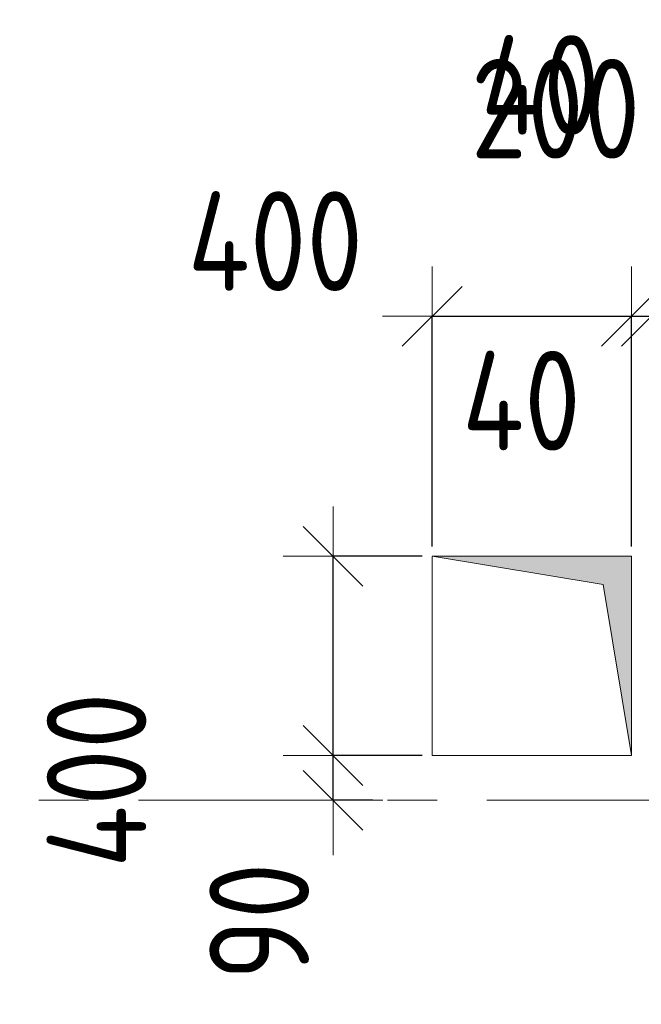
# Model space of a CAD drawing. Header units: metres. Extents: x -38 to 89, y -15 to 21.
# Tile 19 of 129: x 16.03 to 17.28, y 8.59 to 10.57. Entities that reach past the tile are written whole.
import ezdxf

# ---------------------------------------------------------------- set-up
doc = ezdxf.new("R2010")
doc.units = ezdxf.units.M
doc.header["$PDMODE"] = 65
doc.linetypes.add('______11', pattern=[0.5, 0.4, -0.05, 0, -0.05])
doc.linetypes.add('______5', pattern=[1.1, 0.8, -0.1, 0.1, -0.1])
for name, color, linetype, lineweight in [('XR$2$Осевая линия (1)', 7, '______5', 13), ('XR$3$Перекрытие (1)', 7, 'Continuous', 35), ('XR$4$Размерная линия (1)', 7, 'Continuous', 13), ('XR$5$Размерная линия (1)', 7, 'Continuous', 13)]:
    doc.layers.add(name, color=color, linetype=linetype, lineweight=lineweight)
doc.layers.add('XR$3$Макрос проема_ отверстия', color=7, linetype='Continuous', lineweight=13, true_color=0x2d2d2d)
doc.styles.add('ISOCPEUR', font='txt')
doc.dimstyles.new('DIMSTYLE_6', dxfattribs={"dimtxt": 0.2, "dimasz": 0.2, "dimexe": 0, "dimexo": 0, "dimgap": 0.1, "dimtad": 2, "dimdec": 0, "dimlfac": 1000, "dimrnd": 5, "dimzin": 12, "dimdsep": 46, "dimtxsty": 'ISOCPEUR', "dimblk1": 'ALL_ML_STRICH', "dimblk2": 'ALL_ML_STRICH', "dimsah": 1, "dimcen": 0, "dimclrd": 7, "dimclre": 256, "dimclrt": 7, "dimadec": 0, "dimazin": 0, "dimtfac": 1, "dimtdec": 0, "dimtix": 1, "dimtmove": 2, "dimatfit": 3, "dimfxl": 0, "dimtvp": 1.2, "dimtzin": 0, "dimlwd": 0, "dimlwe": -3, "dimarcsym": 0})
doc.dimstyles.new('DIMSTYLE_7', dxfattribs={"dimtxt": 0.2, "dimasz": 0.2, "dimexe": 0, "dimexo": 0, "dimgap": 0.1, "dimtad": 0, "dimdec": 0, "dimlfac": 1000, "dimrnd": 5, "dimzin": 12, "dimdsep": 46, "dimtxsty": 'ISOCPEUR', "dimblk1": 'ALL_ML_STRICH', "dimblk2": 'ALL_ML_STRICH', "dimsah": 1, "dimcen": 0, "dimclrd": 7, "dimclre": 256, "dimclrt": 7, "dimadec": 0, "dimazin": 0, "dimtfac": 1, "dimtdec": 0, "dimtix": 1, "dimtmove": 2, "dimatfit": 3, "dimfxl": 0, "dimtvp": 1.2, "dimtzin": 0, "dimlwd": 0, "dimlwe": -3, "dimarcsym": 0})

# ---------------------------------------------------------------- blocks, each defined once
blk = doc.blocks.new('Отображение проема', base_point=(-1.1579, -49.3094))
at = {"layer": 'XR$3$Макрос проема_ отверстия', "true_color": 0x000000, "transparency": 33554687}
blk.add_hatch(color=18, dxfattribs=at).paths.add_polyline_path([(-1.1579, -50.1094), (-1.0448, -49.4225), (-0.3579, -49.3094), (-1.1579, -49.3094)])
at = {"layer": 'XR$3$Макрос проема_ отверстия', "transparency": 33554687}
for p, q in [((-1.1579, -50.1094), (-1.1579, -49.3094)), ((-1.1579, -49.3094), (-0.3579, -49.3094)), ((-1.0448, -49.4225), (-0.3579, -49.3094)), ((-1.1579, -50.1094), (-1.0448, -49.4225))]:
    blk.add_line(p, q, dxfattribs=at)
blk = doc.blocks.new('ALL_ML_STRICH')
at = {"color": 0, "linetype": 'ByBlock', "lineweight": -2}
for p, q in [((0, -0.5), (0, 0.5)), ((-0.3, -0.3), (0.3, 0.3)), ((-1, 0), (0.5, 0))]:
    blk.add_line(p, q, dxfattribs=at)
blk = doc.blocks.new('*D82')
at = {"layer": 'DEFPOINTS', "color": 7, "linetype": 'Continuous', "lineweight": 13, "transparency": 33554687}
for p in [(16.86, 9.0899), (16.661, 9), (16.7609, 9)]:
    blk.add_point(p, dxfattribs=at)
at = {"layer": 'XR$4$Размерная линия (1)', "color": 9, "linetype": 'Continuous', "lineweight": -2, "true_color": 0xc7c7c7, "transparency": 33554687}
for p, q in [((16.84, 9.0899), (16.661, 9.0899)), ((16.7409, 9), (16.661, 9))]:
    blk.add_line(p, q, dxfattribs=at)
at = {"layer": 'XR$4$Размерная линия (1)', "color": 7, "linetype": 'Continuous', "lineweight": -2, "transparency": 33554687}
blk.add_line((16.661, 9), (16.661, 9.0899), dxfattribs=at)
at = {"layer": 'XR$4$Размерная линия (1)', "color": 7, "linetype": 'Continuous', "lineweight": 13, "transparency": 33554687, "xscale": 0.2, "yscale": 0.2, "zscale": 0.2}
for p, rotation in [((16.661, 9), 270), ((16.661, 9.0899), 90)]:
    blk.add_blockref('ALL_ML_STRICH', p, dxfattribs=dict(at, rotation=rotation))
at = {"layer": 'XR$4$Размерная линия (1)', "color": 7, "linetype": 'Continuous', "lineweight": 13, "transparency": 33554687, "insert": (16.5125, 8.7567), "char_height": 0.2, "width": 0.333333, "attachment_point": 5, "rotation": 90, "style": 'ISOCPEUR'}
blk.add_mtext('\\W0.83;\\A1;{90}', dxfattribs=at)
blk = doc.blocks.new('*D83')
at = {"layer": 'DEFPOINTS', "color": 7, "linetype": 'Continuous', "lineweight": 13, "transparency": 33554687}
for p in [(16.86, 9.49), (16.661, 9.0899), (16.86, 9.0899)]:
    blk.add_point(p, dxfattribs=at)
at = {"layer": 'XR$4$Размерная линия (1)', "color": 9, "linetype": 'Continuous', "lineweight": -2, "true_color": 0xc7c7c7, "transparency": 33554687}
for p, q in [((16.84, 9.49), (16.661, 9.49)), ((16.84, 9.0899), (16.661, 9.0899))]:
    blk.add_line(p, q, dxfattribs=at)
at = {"layer": 'XR$4$Размерная линия (1)', "color": 7, "linetype": 'Continuous', "lineweight": -2, "transparency": 33554687}
blk.add_line((16.661, 9.0899), (16.661, 9.49), dxfattribs=at)
at = {"layer": 'XR$4$Размерная линия (1)', "color": 7, "linetype": 'Continuous', "lineweight": 13, "transparency": 33554687, "xscale": 0.2, "yscale": 0.2, "zscale": 0.2}
for p, rotation in [((16.661, 9.49), 90), ((16.661, 9.0899), 270)]:
    blk.add_blockref('ALL_ML_STRICH', p, dxfattribs=dict(at, rotation=rotation))
at = {"layer": 'XR$4$Размерная линия (1)', "color": 7, "linetype": 'Continuous', "lineweight": 13, "transparency": 33554687, "insert": (16.1859, 9.0403), "char_height": 0.2, "width": 0.5, "attachment_point": 5, "rotation": 90, "style": 'ISOCPEUR'}
blk.add_mtext('\\W0.83;\\A1;{400}', dxfattribs=at)
blk = doc.blocks.new('*D135')
at = {"layer": 'DEFPOINTS', "color": 7, "linetype": 'Continuous', "lineweight": 13, "transparency": 33554687}
for p in [(16.86, 9.9721), (16.86, 9.49), (17.26, 9.49)]:
    blk.add_point(p, dxfattribs=at)
at = {"layer": 'XR$4$Размерная линия (1)', "color": 9, "linetype": 'Continuous', "lineweight": -2, "true_color": 0xc7c7c7, "transparency": 33554687}
for p, q in [((16.86, 9.51), (16.86, 9.9721)), ((17.26, 9.51), (17.26, 9.9721))]:
    blk.add_line(p, q, dxfattribs=at)
at = {"layer": 'XR$4$Размерная линия (1)', "color": 7, "linetype": 'Continuous', "lineweight": -2, "transparency": 33554687}
blk.add_line((16.86, 9.9721), (17.26, 9.9721), dxfattribs=at)
at = {"layer": 'XR$4$Размерная линия (1)', "color": 7, "linetype": 'Continuous', "lineweight": 13, "transparency": 33554687, "xscale": 0.2, "yscale": 0.2, "zscale": 0.2, "rotation": 180}
blk.add_blockref('ALL_ML_STRICH', (16.86, 9.9721), dxfattribs=at)
at = {"layer": 'XR$4$Размерная линия (1)', "color": 7, "linetype": 'Continuous', "lineweight": 13, "transparency": 33554687, "xscale": 0.2, "yscale": 0.2, "zscale": 0.2}
blk.add_blockref('ALL_ML_STRICH', (17.26, 9.9721), dxfattribs=at)
at = {"layer": 'XR$4$Размерная линия (1)', "color": 7, "linetype": 'Continuous', "lineweight": 13, "transparency": 33554687, "insert": (16.5451, 10.1231), "char_height": 0.2, "width": 0.5, "attachment_point": 5, "style": 'ISOCPEUR'}
blk.add_mtext('\\W0.83;\\A1;{400}', dxfattribs=at)
blk = doc.blocks.new('*D136')
at = {"layer": 'DEFPOINTS', "color": 7, "linetype": 'Continuous', "lineweight": 13, "transparency": 33554687}
for p in [(17.26, 9.9721), (17.26, 9.49), (17.3, 9.29)]:
    blk.add_point(p, dxfattribs=at)
at = {"layer": 'XR$4$Размерная линия (1)', "color": 9, "linetype": 'Continuous', "lineweight": -2, "true_color": 0xc7c7c7, "transparency": 33554687}
for p, q in [((17.26, 9.51), (17.26, 9.9721)), ((17.3, 9.31), (17.3, 9.9721))]:
    blk.add_line(p, q, dxfattribs=at)
at = {"layer": 'XR$4$Размерная линия (1)', "color": 7, "linetype": 'Continuous', "lineweight": -2, "transparency": 33554687}
blk.add_line((17.26, 9.9721), (17.3, 9.9721), dxfattribs=at)
at = {"layer": 'XR$4$Размерная линия (1)', "color": 7, "linetype": 'Continuous', "lineweight": 13, "transparency": 33554687, "xscale": 0.2, "yscale": 0.2, "zscale": 0.2}
blk.add_blockref('ALL_ML_STRICH', (17.3, 9.9721), dxfattribs=at)
at = {"layer": 'XR$4$Размерная линия (1)', "color": 7, "linetype": 'Continuous', "lineweight": 13, "transparency": 33554687, "xscale": 0.2, "yscale": 0.2, "zscale": 0.2, "rotation": 180}
blk.add_blockref('ALL_ML_STRICH', (17.26, 9.9721), dxfattribs=at)
at = {"layer": 'XR$4$Размерная линия (1)', "color": 7, "linetype": 'Continuous', "lineweight": 13, "transparency": 33554687, "insert": (17.077, 10.4368), "char_height": 0.2, "width": 0.333333, "attachment_point": 5, "style": 'ISOCPEUR'}
blk.add_mtext('\\W0.83;\\A1;{40}', dxfattribs=at)
blk = doc.blocks.new('*D137')
at = {"layer": 'DEFPOINTS', "color": 7, "linetype": 'Continuous', "lineweight": 13, "transparency": 33554687}
for p in [(17.3, 9.9721), (17.3, 9.29), (17.5, 9.29)]:
    blk.add_point(p, dxfattribs=at)
at = {"layer": 'XR$4$Размерная линия (1)', "color": 9, "linetype": 'Continuous', "lineweight": -2, "true_color": 0xc7c7c7, "transparency": 33554687}
for p, q in [((17.3, 9.31), (17.3, 9.9721)), ((17.5, 9.31), (17.5, 9.9721))]:
    blk.add_line(p, q, dxfattribs=at)
at = {"layer": 'XR$4$Размерная линия (1)', "color": 7, "linetype": 'Continuous', "lineweight": -2, "transparency": 33554687}
blk.add_line((17.3, 9.9721), (17.5, 9.9721), dxfattribs=at)
at = {"layer": 'XR$4$Размерная линия (1)', "color": 7, "linetype": 'Continuous', "lineweight": 13, "transparency": 33554687, "xscale": 0.2, "yscale": 0.2, "zscale": 0.2, "rotation": 180}
blk.add_blockref('ALL_ML_STRICH', (17.3, 9.9721), dxfattribs=at)
at = {"layer": 'XR$4$Размерная линия (1)', "color": 7, "linetype": 'Continuous', "lineweight": 13, "transparency": 33554687, "xscale": 0.2, "yscale": 0.2, "zscale": 0.2}
blk.add_blockref('ALL_ML_STRICH', (17.5, 9.9721), dxfattribs=at)
at = {"layer": 'XR$4$Размерная линия (1)', "color": 7, "linetype": 'Continuous', "lineweight": 13, "transparency": 33554687, "insert": (17.7042, 10.4329), "char_height": 0.2, "width": 0.5, "attachment_point": 5, "style": 'ISOCPEUR'}
blk.add_mtext('\\W0.83;\\A1;{200}', dxfattribs=at)
blk = doc.blocks.new('*D421')
at = {"layer": 'DEFPOINTS', "color": 7, "linetype": 'Continuous', "lineweight": 13, "transparency": 33554687}
for p in [(16.86, 9.0899), (16.661, 9), (16.7609, 9)]:
    blk.add_point(p, dxfattribs=at)
at = {"layer": 'XR$5$Размерная линия (1)', "color": 9, "linetype": 'Continuous', "lineweight": -2, "true_color": 0xc7c7c7, "transparency": 33554687}
for p, q in [((16.84, 9.0899), (16.661, 9.0899)), ((16.7409, 9), (16.661, 9))]:
    blk.add_line(p, q, dxfattribs=at)
at = {"layer": 'XR$5$Размерная линия (1)', "color": 7, "linetype": 'Continuous', "lineweight": -2, "transparency": 33554687}
blk.add_line((16.661, 9), (16.661, 9.0899), dxfattribs=at)
at = {"layer": 'XR$5$Размерная линия (1)', "color": 7, "linetype": 'Continuous', "lineweight": 13, "transparency": 33554687, "xscale": 0.2, "yscale": 0.2, "zscale": 0.2}
for p, rotation in [((16.661, 9), 270), ((16.661, 9.0899), 90)]:
    blk.add_blockref('ALL_ML_STRICH', p, dxfattribs=dict(at, rotation=rotation))
at = {"layer": 'XR$5$Размерная линия (1)', "color": 7, "linetype": 'Continuous', "lineweight": 13, "transparency": 33554687, "insert": (16.5125, 8.7567), "char_height": 0.2, "width": 0.333333, "attachment_point": 5, "rotation": 90, "style": 'ISOCPEUR'}
blk.add_mtext('\\W0.83;\\A1;{90}', dxfattribs=at)
blk = doc.blocks.new('*D422')
at = {"layer": 'DEFPOINTS', "color": 7, "linetype": 'Continuous', "lineweight": 13, "transparency": 33554687}
for p in [(16.86, 9.49), (16.661, 9.0899), (16.86, 9.0899)]:
    blk.add_point(p, dxfattribs=at)
at = {"layer": 'XR$5$Размерная линия (1)', "color": 9, "linetype": 'Continuous', "lineweight": -2, "true_color": 0xc7c7c7, "transparency": 33554687}
for p, q in [((16.84, 9.49), (16.661, 9.49)), ((16.84, 9.0899), (16.661, 9.0899))]:
    blk.add_line(p, q, dxfattribs=at)
at = {"layer": 'XR$5$Размерная линия (1)', "color": 7, "linetype": 'Continuous', "lineweight": -2, "transparency": 33554687}
blk.add_line((16.661, 9.0899), (16.661, 9.49), dxfattribs=at)
at = {"layer": 'XR$5$Размерная линия (1)', "color": 7, "linetype": 'Continuous', "lineweight": 13, "transparency": 33554687, "xscale": 0.2, "yscale": 0.2, "zscale": 0.2}
for p, rotation in [((16.661, 9.49), 90), ((16.661, 9.0899), 270)]:
    blk.add_blockref('ALL_ML_STRICH', p, dxfattribs=dict(at, rotation=rotation))
at = {"layer": 'XR$5$Размерная линия (1)', "color": 7, "linetype": 'Continuous', "lineweight": 13, "transparency": 33554687, "insert": (16.1859, 9.0403), "char_height": 0.2, "width": 0.5, "attachment_point": 5, "rotation": 90, "style": 'ISOCPEUR'}
blk.add_mtext('\\W0.83;\\A1;{400}', dxfattribs=at)
blk = doc.blocks.new('*D504')
at = {"layer": 'DEFPOINTS', "color": 7, "linetype": 'Continuous', "lineweight": 13, "transparency": 33554687}
for p in [(16.86, 9.9721), (16.86, 9.49), (17.26, 9.49)]:
    blk.add_point(p, dxfattribs=at)
at = {"layer": 'XR$5$Размерная линия (1)', "color": 9, "linetype": 'Continuous', "lineweight": -2, "true_color": 0xc7c7c7, "transparency": 33554687}
for p, q in [((16.86, 9.51), (16.86, 9.9721)), ((17.26, 9.51), (17.26, 9.9721))]:
    blk.add_line(p, q, dxfattribs=at)
at = {"layer": 'XR$5$Размерная линия (1)', "color": 7, "linetype": 'Continuous', "lineweight": -2, "transparency": 33554687}
blk.add_line((16.86, 9.9721), (17.26, 9.9721), dxfattribs=at)
at = {"layer": 'XR$5$Размерная линия (1)', "color": 7, "linetype": 'Continuous', "lineweight": 13, "transparency": 33554687, "xscale": 0.2, "yscale": 0.2, "zscale": 0.2, "rotation": 180}
blk.add_blockref('ALL_ML_STRICH', (16.86, 9.9721), dxfattribs=at)
at = {"layer": 'XR$5$Размерная линия (1)', "color": 7, "linetype": 'Continuous', "lineweight": 13, "transparency": 33554687, "xscale": 0.2, "yscale": 0.2, "zscale": 0.2}
blk.add_blockref('ALL_ML_STRICH', (17.26, 9.9721), dxfattribs=at)
at = {"layer": 'XR$5$Размерная линия (1)', "color": 7, "linetype": 'Continuous', "lineweight": 13, "transparency": 33554687, "insert": (16.5451, 10.1231), "char_height": 0.2, "width": 0.5, "attachment_point": 5, "style": 'ISOCPEUR'}
blk.add_mtext('\\W0.83;\\A1;{400}', dxfattribs=at)
blk = doc.blocks.new('*D505')
at = {"layer": 'DEFPOINTS', "color": 7, "linetype": 'Continuous', "lineweight": 13, "transparency": 33554687}
for p in [(17.26, 9.9721), (17.26, 9.49), (17.3, 9.29)]:
    blk.add_point(p, dxfattribs=at)
at = {"layer": 'XR$5$Размерная линия (1)', "color": 9, "linetype": 'Continuous', "lineweight": -2, "true_color": 0xc7c7c7, "transparency": 33554687}
for p, q in [((17.26, 9.51), (17.26, 9.9721)), ((17.3, 9.31), (17.3, 9.9721))]:
    blk.add_line(p, q, dxfattribs=at)
at = {"layer": 'XR$5$Размерная линия (1)', "color": 7, "linetype": 'Continuous', "lineweight": -2, "transparency": 33554687}
blk.add_line((17.26, 9.9721), (17.3, 9.9721), dxfattribs=at)
at = {"layer": 'XR$5$Размерная линия (1)', "color": 7, "linetype": 'Continuous', "lineweight": 13, "transparency": 33554687, "xscale": 0.2, "yscale": 0.2, "zscale": 0.2}
blk.add_blockref('ALL_ML_STRICH', (17.3, 9.9721), dxfattribs=at)
at = {"layer": 'XR$5$Размерная линия (1)', "color": 7, "linetype": 'Continuous', "lineweight": 13, "transparency": 33554687, "xscale": 0.2, "yscale": 0.2, "zscale": 0.2, "rotation": 180}
blk.add_blockref('ALL_ML_STRICH', (17.26, 9.9721), dxfattribs=at)
at = {"layer": 'XR$5$Размерная линия (1)', "color": 7, "linetype": 'Continuous', "lineweight": 13, "transparency": 33554687, "insert": (17.0392, 9.8026), "char_height": 0.2, "width": 0.333333, "attachment_point": 5, "style": 'ISOCPEUR'}
blk.add_mtext('\\W0.83;\\A1;{40}', dxfattribs=at)
blk = doc.blocks.new('*D506')
at = {"layer": 'DEFPOINTS', "color": 7, "linetype": 'Continuous', "lineweight": 13, "transparency": 33554687}
for p in [(17.3, 9.9721), (17.3, 9.29), (17.5, 9.29)]:
    blk.add_point(p, dxfattribs=at)
at = {"layer": 'XR$5$Размерная линия (1)', "color": 9, "linetype": 'Continuous', "lineweight": -2, "true_color": 0xc7c7c7, "transparency": 33554687}
for p, q in [((17.3, 9.31), (17.3, 9.9721)), ((17.5, 9.31), (17.5, 9.9721))]:
    blk.add_line(p, q, dxfattribs=at)
at = {"layer": 'XR$5$Размерная линия (1)', "color": 7, "linetype": 'Continuous', "lineweight": -2, "transparency": 33554687}
blk.add_line((17.3, 9.9721), (17.5, 9.9721), dxfattribs=at)
at = {"layer": 'XR$5$Размерная линия (1)', "color": 7, "linetype": 'Continuous', "lineweight": 13, "transparency": 33554687, "xscale": 0.2, "yscale": 0.2, "zscale": 0.2, "rotation": 180}
blk.add_blockref('ALL_ML_STRICH', (17.3, 9.9721), dxfattribs=at)
at = {"layer": 'XR$5$Размерная линия (1)', "color": 7, "linetype": 'Continuous', "lineweight": 13, "transparency": 33554687, "xscale": 0.2, "yscale": 0.2, "zscale": 0.2}
blk.add_blockref('ALL_ML_STRICH', (17.5, 9.9721), dxfattribs=at)
at = {"layer": 'XR$5$Размерная линия (1)', "color": 7, "linetype": 'Continuous', "lineweight": 13, "transparency": 33554687, "insert": (17.1078, 10.3892), "char_height": 0.2, "width": 0.5, "attachment_point": 5, "style": 'ISOCPEUR'}
blk.add_mtext('\\W0.83;\\A1;{200}', dxfattribs=at)

msp = doc.modelspace()

# ---------------------------------------------------------------- linework, layer by layer
at = {"layer": 'XR$2$Осевая линия (1)', "color": 253, "linetype": '______11', "lineweight": 13, "true_color": 0xa0a0a0, "transparency": 33554687}
msp.add_line((-2.63, 9), (62.6, 9), dxfattribs=at)
at = {"layer": 'XR$3$Перекрытие (1)', "color": 7, "linetype": 'Continuous', "lineweight": 13, "transparency": 33554687}
for p, q in [((17.26, 9.49), (16.86, 9.4899)), ((16.86, 9.4899), (16.86, 9.0899)), ((17.26, 9.09), (17.26, 9.49)), ((16.86, 9.0899), (17.26, 9.09))]:
    msp.add_line(p, q, dxfattribs=at)

# ---------------------------------------------------------------- block references
at = {"layer": 'XR$3$Макрос проема_ отверстия', "transparency": 33554687, "xscale": 0.500103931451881, "yscale": 0.4999999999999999, "rotation": 270}
msp.add_blockref('Отображение проема', (17.26, 9.49), dxfattribs=at)

# ---------------------------------------------------------------- dimensions: what is measured, and where the dimension line sits
at = {"layer": 'XR$4$Размерная линия (1)', "color": 7, "linetype": 'Continuous', "lineweight": 13, "transparency": 33554687}
for base, p1, p2, picture, middle in [((17.3, 9.9721), (17.26, 9.51), (17.3, 9.31), '*D136', (17.077, 10.4368)), ((17.5, 9.9721), (17.3, 9.31), (17.5, 9.31), '*D137', (17.7042, 10.4329)), ((17.26, 9.9721), (16.86, 9.51), (17.26, 9.51), '*D135', (16.5451, 10.1231))]:
    dim = msp.add_linear_dim(base=base, p1=p1, p2=p2, dimstyle='DIMSTYLE_6', override={"dimpost": '<>', "dimclrd": 7, "dimclre": 9, "dimclrt": 7, "dimlwd": 0, "dimlwe": 65533}, dxfattribs=at)
    dim.commit()
    dim.dimension.update_dxf_attribs({"geometry": picture, "text_midpoint": middle, "dimtype": 160})
for base, p1, p2, picture, middle in [((16.661, 9.49), (16.84, 9.0899), (16.84, 9.49), '*D83', (16.1859, 9.0403)), ((16.661, 9.0899), (16.7409, 9), (16.84, 9.0899), '*D82', (16.5125, 8.7567))]:
    dim = msp.add_linear_dim(base=base, p1=p1, p2=p2, angle=90, dimstyle='DIMSTYLE_6', override={"dimpost": '<>', "dimclrd": 7, "dimclre": 9, "dimclrt": 7, "dimlwd": 0, "dimlwe": 65533}, dxfattribs=at)
    dim.commit()
    dim.dimension.update_dxf_attribs({"geometry": picture, "text_midpoint": middle, "dimtype": 160})
at = {"layer": 'XR$5$Размерная линия (1)', "color": 7, "linetype": 'Continuous', "lineweight": 13, "transparency": 33554687}
for base, p1, p2, dimstyle, picture, middle in [((17.5, 9.9721), (17.3, 9.31), (17.5, 9.31), 'DIMSTYLE_6', '*D506', (17.1078, 10.3892)), ((17.26, 9.9721), (16.86, 9.51), (17.26, 9.51), 'DIMSTYLE_6', '*D504', (16.5451, 10.1231)), ((17.3, 9.9721), (17.26, 9.51), (17.3, 9.31), 'DIMSTYLE_7', '*D505', (17.0392, 9.8026))]:
    dim = msp.add_linear_dim(base=base, p1=p1, p2=p2, dimstyle=dimstyle, override={"dimpost": '<>', "dimclrd": 7, "dimclre": 9, "dimclrt": 7, "dimlwd": 0, "dimlwe": 65533}, dxfattribs=at)
    dim.commit()
    dim.dimension.update_dxf_attribs({"geometry": picture, "text_midpoint": middle, "dimtype": 160})
for base, p1, p2, picture, middle in [((16.661, 9.49), (16.84, 9.0899), (16.84, 9.49), '*D422', (16.1859, 9.0403)), ((16.661, 9.0899), (16.7409, 9), (16.84, 9.0899), '*D421', (16.5125, 8.7567))]:
    dim = msp.add_linear_dim(base=base, p1=p1, p2=p2, angle=90, dimstyle='DIMSTYLE_6', override={"dimpost": '<>', "dimclrd": 7, "dimclre": 9, "dimclrt": 7, "dimlwd": 0, "dimlwe": 65533}, dxfattribs=at)
    dim.commit()
    dim.dimension.update_dxf_attribs({"geometry": picture, "text_midpoint": middle, "dimtype": 160})

doc.saveas('drawing.dxf')
